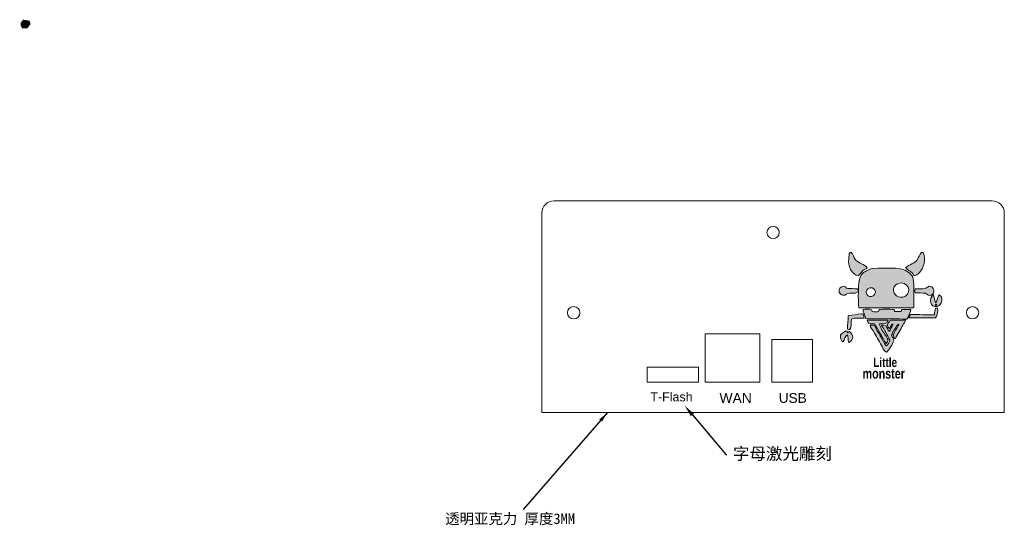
# Model space of a CAD drawing. Header units: inches. Extents: x 122.5 to 135.3, y 149.2 to 155.8.
import ezdxf
from ezdxf import colors
from ezdxf.entities.mleader import LeaderData, LeaderLine
from ezdxf.math import Vec2, Vec3

# ---------------------------------------------------------------- set-up
doc = ezdxf.new("R2010")
doc.units = ezdxf.units.IN
doc.header["$MEASUREMENT"] = 0
doc.layers.add('图层 1', color=7, linetype='Continuous')
doc.dimstyles.new('ISO-25', dxfattribs={"dimtxt": 2.5, "dimasz": 2.5, "dimexe": 1.25, "dimexo": 0.625, "dimtad": 1, "dimtxsty": 'Standard', "dimcen": 2.5, "dimadec": 0, "dimazin": 0, "dimtfac": 1, "dimtmove": 0, "dimatfit": 3, "dimfxl": 0, "dimarcsym": 0})

# ---------------------------------------------------------------- blocks, each defined once
blk = doc.blocks.new('主板面板')
at = {"color": 7, "linetype": 'Continuous', "lineweight": 15}
for p, q in [((-208.55, 265.45), (-63.55, 265.45)), ((-212.55, 195.45), (-212.55, 261.45)), ((-59.55, 261.45), (-59.55, 195.45)), ((-158.5, 221.45), (-140.5, 221.45)), ((-158.5, 205.45), (-158.5, 221.45)), ((-140.5, 221.45), (-140.5, 205.45)), ((-136.5, 219.55), (-123, 219.55)), ((-136.5, 205.45), (-136.5, 219.55)), ((-123, 219.55), (-123, 205.45)), ((-177.73, 210.45), (-160.73, 210.45)), ((-177.73, 205.45), (-177.73, 210.45)), ((-160.73, 210.45), (-160.73, 205.45)), ((-160.73, 205.45), (-177.73, 205.45)), ((-140.5, 205.45), (-158.5, 205.45)), ((-123, 205.45), (-136.5, 205.45)), ((-59.55, 195.45), (-212.55, 195.45))]:
    blk.add_line(p, q, dxfattribs=at)
for centre in [(-136.05, 254.95), (-202.05, 228.45), (-70.05, 228.45)]:
    blk.add_circle(centre, 2.05, dxfattribs=at)
for centre, start, end in [((-208.55, 261.45), 90, 180), ((-63.55, 261.45), 0, 90)]:
    blk.add_arc(centre, 4, start, end, dxfattribs=at)
at = {"insert": (-244.56, 162.06), "char_height": 3.5, "attachment_point": 1}
blk.add_mtext_dynamic_manual_height_columns('{\\fSimSun|b0|i0|c134|p2;透明亚克力} {\\fSimSun|b0|i0|c134|p2;厚度}3MM', width=52.1723, gutter_width=17.5, heights=[0], dxfattribs=at)
at = {"layer": '图层 1', "color": 7, "true_color": 0xffffff, "attachment_point": 7}
for s, insert, char_height in [('\\fArial|b0|i0|c0|p34;\\W1;T-Flash', (-176.67, 199.11), 2.9552), ('\\fArial|b0|i0|c0|p34;\\W1;WAN', (-153.8, 198.59), 3.2873), ('\\fArial|b0|i0|c0|p34;\\W1;USB', (-134.18, 198.59), 3.2258)]:
    blk.add_mtext(s, dxfattribs=dict(at, insert=insert, char_height=char_height))
blk.add_leader([(-190.82, 195.45), (-218.81, 163.39)], dimstyle='ISO-25', override={"dimtxt": 3.5, "dimasz": 3.556, "dimexe": 1, "dimexo": 1, "dimgap": 1.524, "dimtad": 0, "dimtih": 1, "dimtoh": 1, "dimzin": 0, "dimadec": 2, "dimtzin": 0})
ml = blk.add_multileader_mtext('Standard')
ml.set_content('{\\fSimSun|b0|i0|c134|p2;字母激光雕刻}', color=256)
ml.set_leader_properties()
ml.build(insert=Vec2(0, 0))
ml.multileader.update_dxf_attribs({"text_right_attachment_type": 6, "dogleg_length": 0.36})
ctx = ml.context
ctx.base_point, ctx.plane_origin = Vec3(-151.33, 181.55), Vec3(-165.33, 197.7)
ctx.right_attachment = 6
notes = []
notes.append((ctx, [(0, (1, 1, 0), (-151.69, 181.55), (1, 0), 0.36, [(0, [(-165.33, 197.7)], 0, [])])]))
ctx.mtext.insert, ctx.mtext.flow_direction = Vec3(-149.33, 183.84), 5
for ctx, leaders in notes:
    for number, flags, end, landing, length, lines in leaders:
        leader = LeaderData()
        leader.index, (leader.has_last_leader_line, leader.has_dogleg_vector, leader.attachment_direction) = number, flags
        leader.last_leader_point, leader.dogleg_vector, leader.dogleg_length = Vec3(end), Vec3(landing), length
        for number, points, colour, breaks in lines:
            line = LeaderLine()
            line.index, line.vertices, line.color, line.breaks = number, Vec3.list(points), colors.encode_raw_color(colour), breaks
            leader.lines.append(line)
        ctx.leaders.append(leader)

msp = doc.modelspace()

# ---------------------------------------------------------------- hatches: boundary and pattern name
at = {"layer": '图层 1', "true_color": 0xfdfdfd}
h = msp.add_hatch(color=7, dxfattribs=at)
edge = h.paths.add_edge_path()
edge.add_spline(control_points=[(122.515, 155.751), (122.474, 155.7), (122.471, 155.703), (122.501, 155.639), (122.524, 155.639), (122.547, 155.639), (122.571, 155.639), (122.585, 155.658), (122.599, 155.677), (122.613, 155.695), (122.608, 155.709), (122.603, 155.723), (122.599, 155.737), (122.571, 155.742), (122.543, 155.747), (122.515, 155.751)], knot_values=[0, 0, 0, 0, 1, 1, 1, 2, 2, 2, 3, 3, 3, 4, 4, 4, 5, 5, 5, 5], degree=3, periodic=0)
h = msp.add_hatch(color=7, dxfattribs=at)
edge = h.paths.add_edge_path()
edge.add_spline(control_points=[(133.289, 152.72), (133.294, 152.719), (133.298, 152.719), (133.303, 152.718), (133.334, 152.703), (133.336, 152.655), (133.356, 152.628), (133.395, 152.578), (133.476, 152.566), (133.511, 152.521), (133.509, 152.518), (133.506, 152.515), (133.504, 152.512), (133.449, 152.493), (133.436, 152.453), (133.399, 152.418), (133.314, 152.427), (133.251, 152.547), (133.271, 152.639), (133.279, 152.674), (133.267, 152.697), (133.289, 152.72)], knot_values=[0, 0, 0, 0, 1, 1, 1, 2, 2, 2, 3, 3, 3, 4, 4, 4, 5, 5, 5, 6, 6, 6, 7, 7, 7, 7], degree=3, periodic=0)
h = msp.add_hatch(color=7, dxfattribs=at)
edge = h.paths.add_edge_path()
edge.add_spline(control_points=[(134.219, 152.72), (134.225, 152.719), (134.232, 152.719), (134.239, 152.718), (134.287, 152.634), (134.242, 152.508), (134.192, 152.458), (134.176, 152.442), (134.144, 152.409), (134.118, 152.42), (134.096, 152.475), (134.048, 152.48), (134.013, 152.519), (134.013, 152.521), (134.013, 152.523), (134.013, 152.525), (134.059, 152.56), (134.128, 152.577), (134.163, 152.624), (134.185, 152.654), (134.192, 152.694), (134.219, 152.72)], knot_values=[0, 0, 0, 0, 1, 1, 1, 2, 2, 2, 3, 3, 3, 4, 4, 4, 5, 5, 5, 6, 6, 6, 7, 7, 7, 7], degree=3, periodic=0)
h = msp.add_hatch(color=7, dxfattribs=at)
h.dxf.hatch_style = 2
edge = h.paths.add_edge_path()
edge.add_spline(control_points=[(134.093, 152.418), (134.01, 152.548), (133.782, 152.514), (133.574, 152.512), (133.504, 152.48), (133.45, 152.468), (133.419, 152.4), (133.392, 152.341), (133.391, 152.09), (133.403, 152.001), (133.64, 152), (133.877, 152), (134.113, 151.999), (134.115, 152.001), (134.116, 152.003), (134.118, 152.006), (134.119, 152.065), (134.119, 152.124), (134.12, 152.183), (134.12, 152.269), (134.127, 152.365), (134.093, 152.418)], knot_values=[0, 0, 0, 0, 1, 1, 1, 2, 2, 2, 3, 3, 3, 4, 4, 4, 5, 5, 5, 6, 6, 6, 7, 7, 7, 7], degree=3, periodic=0)
edge = h.paths.add_edge_path()
edge.add_spline(control_points=[(133.567, 152.147), (133.499, 152.133), (133.465, 152.229), (133.547, 152.261), (133.638, 152.266), (133.638, 152.161), (133.567, 152.147)], knot_values=[0, 0, 0, 0, 1, 1, 1, 2, 2, 2, 2], degree=3, periodic=0)
edge = h.paths.add_edge_path()
edge.add_spline(control_points=[(133.975, 152.138), (133.893, 152.122), (133.828, 152.2), (133.863, 152.272), (133.88, 152.309), (133.911, 152.309), (133.952, 152.324), (134.081, 152.316), (134.085, 152.159), (133.975, 152.138)], knot_values=[0, 0, 0, 0, 1, 1, 1, 2, 2, 2, 3, 3, 3, 3], degree=3, periodic=0)
h = msp.add_hatch(color=7, dxfattribs=at)
edge = h.paths.add_edge_path()
edge.add_spline(control_points=[(133.197, 152.281), (133.229, 152.277), (133.236, 152.256), (133.258, 152.25), (133.299, 152.249), (133.34, 152.248), (133.381, 152.247), (133.385, 152.243), (133.388, 152.239), (133.392, 152.234), (133.392, 152.225), (133.392, 152.216), (133.392, 152.207), (133.346, 152.171), (133.273, 152.212), (133.22, 152.162), (133.171, 152.161), (133.164, 152.176), (133.144, 152.2), (133.142, 152.261), (133.159, 152.262), (133.197, 152.281)], knot_values=[0, 0, 0, 0, 1, 1, 1, 2, 2, 2, 3, 3, 3, 4, 4, 4, 5, 5, 5, 6, 6, 6, 7, 7, 7, 7], degree=3, periodic=0)
h = msp.add_hatch(color=7, dxfattribs=at)
edge = h.paths.add_edge_path()
edge.add_spline(control_points=[(134.315, 152.281), (134.386, 152.28), (134.401, 152.19), (134.344, 152.165), (134.305, 152.147), (134.289, 152.184), (134.27, 152.191), (134.228, 152.192), (134.185, 152.193), (134.142, 152.194), (134.138, 152.199), (134.134, 152.204), (134.129, 152.209), (134.129, 152.227), (134.132, 152.235), (134.138, 152.245), (134.172, 152.254), (134.227, 152.238), (134.266, 152.25), (134.269, 152.251), (134.307, 152.276), (134.315, 152.281)], knot_values=[0, 0, 0, 0, 1, 1, 1, 2, 2, 2, 3, 3, 3, 4, 4, 4, 5, 5, 5, 6, 6, 6, 7, 7, 7, 7], degree=3, periodic=0)
h = msp.add_hatch(color=7, dxfattribs=at)
edge = h.paths.add_edge_path()
edge.add_spline(control_points=[(134.443, 152.169), (134.515, 152.149), (134.48, 152.031), (134.425, 152.017), (134.324, 151.991), (134.316, 152.129), (134.369, 152.167), (134.371, 152.167), (134.373, 152.167), (134.375, 152.167), (134.384, 152.134), (134.392, 152.101), (134.4, 152.068), (134.402, 152.068), (134.403, 152.067), (134.405, 152.066), (134.407, 152.068), (134.409, 152.069), (134.411, 152.071), (134.422, 152.103), (134.432, 152.136), (134.443, 152.169)], knot_values=[0, 0, 0, 0, 1, 1, 1, 2, 2, 2, 3, 3, 3, 4, 4, 4, 5, 5, 5, 6, 6, 6, 7, 7, 7, 7], degree=3, periodic=0)
h = msp.add_hatch(color=7, dxfattribs=at)
edge = h.paths.add_edge_path()
edge.add_spline(control_points=[(133.435, 151.92), (133.447, 151.921), (133.453, 151.919), (133.459, 151.916), (133.464, 151.9), (133.468, 151.883), (133.473, 151.867), (133.472, 151.866), (133.471, 151.865), (133.471, 151.864), (133.423, 151.865), (133.343, 151.871), (133.305, 151.853), (133.304, 151.823), (133.306, 151.73), (133.287, 151.717), (133.277, 151.713), (133.262, 151.719), (133.253, 151.723), (133.257, 151.781), (133.261, 151.838), (133.264, 151.896), (133.271, 151.898), (133.272, 151.9), (133.278, 151.898), (133.33, 151.906), (133.382, 151.913), (133.435, 151.92)], knot_values=[0, 0, 0, 0, 1, 1, 1, 2, 2, 2, 3, 3, 3, 4, 4, 4, 5, 5, 5, 6, 6, 6, 7, 7, 7, 8, 8, 8, 9, 9, 9, 9], degree=3, periodic=0)
h = msp.add_hatch(color=7, dxfattribs=at)
edge = h.paths.add_edge_path()
edge.add_spline(control_points=[(133.459, 151.979), (133.492, 151.979), (133.545, 151.985), (133.569, 151.974), (133.572, 151.966), (133.575, 151.958), (133.578, 151.95), (133.601, 151.945), (133.647, 151.944), (133.663, 151.954), (133.663, 151.966), (133.664, 151.972), (133.668, 151.979), (133.7, 151.979), (133.853, 151.985), (133.865, 151.972), (133.866, 151.965), (133.868, 151.957), (133.869, 151.95), (133.897, 151.95), (133.924, 151.95), (133.952, 151.95), (133.956, 151.959), (133.96, 151.969), (133.963, 151.979), (134.002, 151.978), (134.041, 151.977), (134.08, 151.976), (134.08, 151.976), (134.08, 151.975), (134.08, 151.974), (134.073, 151.936), (134.048, 151.883), (134.028, 151.853), (133.901, 151.854), (133.774, 151.855), (133.647, 151.856), (133.599, 151.863), (133.53, 151.844), (133.495, 151.86), (133.487, 151.889), (133.448, 151.954), (133.459, 151.979)], knot_values=[0, 0, 0, 0, 1, 1, 1, 2, 2, 2, 3, 3, 3, 4, 4, 4, 5, 5, 5, 6, 6, 6, 7, 7, 7, 8, 8, 8, 9, 9, 9, 10, 10, 10, 11, 11, 11, 12, 12, 12, 13, 13, 13, 14, 14, 14, 14], degree=3, periodic=0)
h = msp.add_hatch(color=7, dxfattribs=at)
edge = h.paths.add_edge_path()
edge.add_spline(control_points=[(134.422, 151.997), (134.441, 151.986), (134.422, 151.876), (134.402, 151.867), (134.287, 151.867), (134.171, 151.867), (134.055, 151.867), (134.058, 151.881), (134.069, 151.905), (134.08, 151.912), (134.182, 151.91), (134.284, 151.909), (134.387, 151.907), (134.391, 151.935), (134.396, 151.964), (134.4, 151.992), (134.402, 151.993), (134.403, 151.994), (134.405, 151.994), (134.411, 151.995), (134.416, 151.996), (134.422, 151.997)], knot_values=[0, 0, 0, 0, 1, 1, 1, 2, 2, 2, 3, 3, 3, 4, 4, 4, 5, 5, 5, 6, 6, 6, 7, 7, 7, 7], degree=3, periodic=0)
h = msp.add_hatch(color=7, dxfattribs=at)
edge = h.paths.add_edge_path()
edge.add_spline(control_points=[(133.522, 151.84), (133.609, 151.839), (133.697, 151.838), (133.784, 151.838), (133.775, 151.784), (133.733, 151.788), (133.67, 151.791), (133.679, 151.737), (133.759, 151.633), (133.786, 151.58), (133.778, 151.565), (133.77, 151.55), (133.762, 151.535), (133.76, 151.535), (133.759, 151.535), (133.757, 151.535), (133.707, 151.62), (133.657, 151.705), (133.607, 151.791), (133.583, 151.791), (133.558, 151.792), (133.533, 151.793), (133.525, 151.807), (133.515, 151.817), (133.513, 151.838), (133.516, 151.838), (133.519, 151.839), (133.522, 151.84)], knot_values=[0, 0, 0, 0, 1, 1, 1, 2, 2, 2, 3, 3, 3, 4, 4, 4, 5, 5, 5, 6, 6, 6, 7, 7, 7, 8, 8, 8, 9, 9, 9, 9], degree=3, periodic=0)
h = msp.add_hatch(color=7, dxfattribs=at)
edge = h.paths.add_edge_path()
edge.add_spline(control_points=[(133.549, 151.773), (133.568, 151.773), (133.593, 151.774), (133.605, 151.768), (133.656, 151.679), (133.706, 151.59), (133.757, 151.502), (133.777, 151.508), (133.803, 151.559), (133.807, 151.582), (133.771, 151.645), (133.735, 151.708), (133.699, 151.77), (133.7, 151.771), (133.701, 151.772), (133.701, 151.773), (133.723, 151.773), (133.745, 151.773), (133.757, 151.766), (133.763, 151.744), (133.783, 151.711), (133.798, 151.696), (133.799, 151.696), (133.801, 151.696), (133.802, 151.696), (133.818, 151.726), (133.833, 151.755), (133.849, 151.784), (133.845, 151.784), (133.84, 151.784), (133.836, 151.784), (133.833, 151.782), (133.831, 151.781), (133.829, 151.779), (133.821, 151.763), (133.812, 151.747), (133.804, 151.73), (133.801, 151.731), (133.797, 151.732), (133.793, 151.732), (133.786, 151.749), (133.776, 151.757), (133.773, 151.777), (133.785, 151.797), (133.797, 151.817), (133.809, 151.838), (133.876, 151.838), (133.943, 151.838), (134.01, 151.838), (134.007, 151.812), (133.988, 151.794), (133.977, 151.775), (133.944, 151.717), (133.911, 151.658), (133.878, 151.6), (133.875, 151.6), (133.872, 151.6), (133.869, 151.6), (133.862, 151.615), (133.854, 151.63), (133.847, 151.645), (133.873, 151.69), (133.899, 151.735), (133.925, 151.779), (133.923, 151.782), (133.921, 151.784), (133.919, 151.786), (133.898, 151.776), (133.833, 151.666), (133.829, 151.638), (133.84, 151.618), (133.857, 151.601), (133.86, 151.573), (133.838, 151.525), (133.806, 151.458), (133.768, 151.423), (133.763, 151.424), (133.758, 151.425), (133.753, 151.425), (133.726, 151.439), (133.714, 151.483), (133.699, 151.508), (133.663, 151.57), (133.627, 151.632), (133.592, 151.694), (133.578, 151.717), (133.553, 151.742), (133.549, 151.773)], knot_values=[0, 0, 0, 0, 1, 1, 1, 2, 2, 2, 3, 3, 3, 4, 4, 4, 5, 5, 5, 6, 6, 6, 7, 7, 7, 8, 8, 8, 9, 9, 9, 10, 10, 10, 11, 11, 11, 12, 12, 12, 13, 13, 13, 14, 14, 14, 15, 15, 15, 16, 16, 16, 17, 17, 17, 18, 18, 18, 19, 19, 19, 20, 20, 20, 21, 21, 21, 22, 22, 22, 23, 23, 23, 24, 24, 24, 25, 25, 25, 26, 26, 26, 27, 27, 27, 28, 28, 28, 29, 29, 29, 29], degree=3, periodic=0)
h = msp.add_hatch(color=7, dxfattribs=at)
edge = h.paths.add_edge_path()
edge.add_spline(control_points=[(133.229, 151.696), (133.235, 151.696), (133.242, 151.695), (133.249, 151.694), (133.25, 151.687), (133.252, 151.679), (133.253, 151.672), (133.257, 151.672), (133.261, 151.672), (133.264, 151.672), (133.267, 151.678), (133.269, 151.684), (133.271, 151.69), (133.274, 151.69), (133.277, 151.69), (133.28, 151.69), (133.331, 151.645), (133.346, 151.587), (133.276, 151.549), (133.269, 151.551), (133.273, 151.549), (133.269, 151.553), (133.264, 151.585), (133.26, 151.617), (133.256, 151.649), (133.226, 151.638), (133.216, 151.579), (133.195, 151.558), (133.192, 151.558), (133.189, 151.559), (133.186, 151.56), (133.14, 151.64), (133.163, 151.658), (133.229, 151.696)], knot_values=[0, 0, 0, 0, 1, 1, 1, 2, 2, 2, 3, 3, 3, 4, 4, 4, 5, 5, 5, 6, 6, 6, 7, 7, 7, 8, 8, 8, 9, 9, 9, 10, 10, 10, 11, 11, 11, 11], degree=3, periodic=0)

# ---------------------------------------------------------------- linework, layer by layer
at = {"layer": '图层 1', "lineweight": 0}
for points, knots in [([(133.289, 152.72), (133.294, 152.719), (133.298, 152.719), (133.303, 152.718), (133.334, 152.703), (133.336, 152.655), (133.356, 152.628), (133.395, 152.578), (133.476, 152.566), (133.511, 152.521), (133.509, 152.518), (133.506, 152.515), (133.504, 152.512), (133.449, 152.493), (133.436, 152.453), (133.399, 152.418), (133.314, 152.427), (133.251, 152.547), (133.271, 152.639), (133.279, 152.674), (133.267, 152.697), (133.289, 152.72)], [0, 0, 0, 0, 1, 1, 1, 2, 2, 2, 3, 3, 3, 4, 4, 4, 5, 5, 5, 6, 6, 6, 7, 7, 7, 7]), ([(134.219, 152.72), (134.225, 152.719), (134.232, 152.719), (134.239, 152.718), (134.287, 152.634), (134.242, 152.508), (134.192, 152.458), (134.176, 152.442), (134.144, 152.409), (134.118, 152.42), (134.096, 152.475), (134.048, 152.48), (134.013, 152.519), (134.013, 152.521), (134.013, 152.523), (134.013, 152.525), (134.059, 152.56), (134.128, 152.577), (134.163, 152.624), (134.185, 152.654), (134.192, 152.694), (134.219, 152.72)], [0, 0, 0, 0, 1, 1, 1, 2, 2, 2, 3, 3, 3, 4, 4, 4, 5, 5, 5, 6, 6, 6, 7, 7, 7, 7]), ([(134.093, 152.418), (134.01, 152.548), (133.782, 152.514), (133.574, 152.512), (133.504, 152.48), (133.45, 152.468), (133.419, 152.4), (133.392, 152.341), (133.391, 152.09), (133.403, 152.001), (133.64, 152), (133.877, 152), (134.113, 151.999), (134.115, 152.001), (134.116, 152.003), (134.118, 152.006), (134.119, 152.065), (134.119, 152.124), (134.12, 152.183), (134.12, 152.269), (134.127, 152.365), (134.093, 152.418)], [0, 0, 0, 0, 1, 1, 1, 2, 2, 2, 3, 3, 3, 4, 4, 4, 5, 5, 5, 6, 6, 6, 7, 7, 7, 7]), ([(133.197, 152.281), (133.229, 152.277), (133.236, 152.256), (133.258, 152.25), (133.299, 152.249), (133.34, 152.248), (133.381, 152.247), (133.385, 152.243), (133.388, 152.239), (133.392, 152.234), (133.392, 152.225), (133.392, 152.216), (133.392, 152.207), (133.346, 152.171), (133.273, 152.212), (133.22, 152.162), (133.171, 152.161), (133.164, 152.176), (133.144, 152.2), (133.142, 152.261), (133.159, 152.262), (133.197, 152.281)], [0, 0, 0, 0, 1, 1, 1, 2, 2, 2, 3, 3, 3, 4, 4, 4, 5, 5, 5, 6, 6, 6, 7, 7, 7, 7]), ([(133.567, 152.147), (133.499, 152.133), (133.465, 152.229), (133.547, 152.261), (133.638, 152.266), (133.638, 152.161), (133.567, 152.147)], [0, 0, 0, 0, 1, 1, 1, 2, 2, 2, 2]), ([(133.975, 152.138), (133.893, 152.122), (133.828, 152.2), (133.863, 152.272), (133.88, 152.309), (133.911, 152.309), (133.952, 152.324), (134.081, 152.316), (134.085, 152.159), (133.975, 152.138)], [0, 0, 0, 0, 1, 1, 1, 2, 2, 2, 3, 3, 3, 3]), ([(134.315, 152.281), (134.386, 152.28), (134.401, 152.19), (134.344, 152.165), (134.305, 152.147), (134.289, 152.184), (134.27, 152.191), (134.228, 152.192), (134.185, 152.193), (134.142, 152.194), (134.138, 152.199), (134.134, 152.204), (134.129, 152.209), (134.129, 152.227), (134.132, 152.235), (134.138, 152.245), (134.172, 152.254), (134.227, 152.238), (134.266, 152.25), (134.269, 152.251), (134.307, 152.276), (134.315, 152.281)], [0, 0, 0, 0, 1, 1, 1, 2, 2, 2, 3, 3, 3, 4, 4, 4, 5, 5, 5, 6, 6, 6, 7, 7, 7, 7]), ([(134.443, 152.169), (134.515, 152.149), (134.48, 152.031), (134.425, 152.017), (134.324, 151.991), (134.316, 152.129), (134.369, 152.167), (134.371, 152.167), (134.373, 152.167), (134.375, 152.167), (134.384, 152.134), (134.392, 152.101), (134.4, 152.068), (134.402, 152.068), (134.403, 152.067), (134.405, 152.066), (134.407, 152.068), (134.409, 152.069), (134.411, 152.071), (134.422, 152.103), (134.432, 152.136), (134.443, 152.169)], [0, 0, 0, 0, 1, 1, 1, 2, 2, 2, 3, 3, 3, 4, 4, 4, 5, 5, 5, 6, 6, 6, 7, 7, 7, 7]), ([(134.402, 152.044), (134.396, 152.035), (134.395, 152.036), (134.4, 152.026), (134.404, 152.026), (134.408, 152.026), (134.411, 152.026), (134.414, 152.029), (134.416, 152.032), (134.418, 152.035), (134.417, 152.037), (134.416, 152.039), (134.416, 152.041), (134.411, 152.042), (134.407, 152.043), (134.402, 152.044)], [0, 0, 0, 0, 1, 1, 1, 2, 2, 2, 3, 3, 3, 4, 4, 4, 5, 5, 5, 5]), ([(133.435, 151.92), (133.447, 151.921), (133.453, 151.919), (133.459, 151.916), (133.464, 151.9), (133.468, 151.883), (133.473, 151.867), (133.472, 151.866), (133.471, 151.865), (133.471, 151.864), (133.423, 151.865), (133.343, 151.871), (133.305, 151.853), (133.304, 151.823), (133.306, 151.73), (133.287, 151.717), (133.277, 151.713), (133.262, 151.719), (133.253, 151.723), (133.257, 151.781), (133.261, 151.838), (133.264, 151.896), (133.271, 151.898), (133.272, 151.9), (133.278, 151.898), (133.33, 151.906), (133.382, 151.913), (133.435, 151.92)], [0, 0, 0, 0, 1, 1, 1, 2, 2, 2, 3, 3, 3, 4, 4, 4, 5, 5, 5, 6, 6, 6, 7, 7, 7, 8, 8, 8, 9, 9, 9, 9]), ([(133.459, 151.979), (133.492, 151.979), (133.545, 151.985), (133.569, 151.974), (133.572, 151.966), (133.575, 151.958), (133.578, 151.95), (133.601, 151.945), (133.647, 151.944), (133.663, 151.954), (133.663, 151.966), (133.664, 151.972), (133.668, 151.979), (133.7, 151.979), (133.853, 151.985), (133.865, 151.972), (133.866, 151.965), (133.868, 151.957), (133.869, 151.95), (133.897, 151.95), (133.924, 151.95), (133.952, 151.95), (133.956, 151.959), (133.96, 151.969), (133.963, 151.979), (134.002, 151.978), (134.041, 151.977), (134.08, 151.976), (134.08, 151.976), (134.08, 151.975), (134.08, 151.974), (134.073, 151.936), (134.048, 151.883), (134.028, 151.853), (133.901, 151.854), (133.774, 151.855), (133.647, 151.856), (133.599, 151.863), (133.53, 151.844), (133.495, 151.86), (133.487, 151.889), (133.448, 151.954), (133.459, 151.979)], [0, 0, 0, 0, 1, 1, 1, 2, 2, 2, 3, 3, 3, 4, 4, 4, 5, 5, 5, 6, 6, 6, 7, 7, 7, 8, 8, 8, 9, 9, 9, 10, 10, 10, 11, 11, 11, 12, 12, 12, 13, 13, 13, 14, 14, 14, 14]), ([(134.422, 151.997), (134.441, 151.986), (134.422, 151.876), (134.402, 151.867), (134.287, 151.867), (134.171, 151.867), (134.055, 151.867), (134.058, 151.881), (134.069, 151.905), (134.08, 151.912), (134.182, 151.91), (134.284, 151.909), (134.387, 151.907), (134.391, 151.935), (134.396, 151.964), (134.4, 151.992), (134.402, 151.993), (134.403, 151.994), (134.405, 151.994), (134.411, 151.995), (134.416, 151.996), (134.422, 151.997)], [0, 0, 0, 0, 1, 1, 1, 2, 2, 2, 3, 3, 3, 4, 4, 4, 5, 5, 5, 6, 6, 6, 7, 7, 7, 7]), ([(133.522, 151.84), (133.609, 151.839), (133.697, 151.838), (133.784, 151.838), (133.775, 151.784), (133.733, 151.788), (133.67, 151.791), (133.679, 151.737), (133.759, 151.633), (133.786, 151.58), (133.778, 151.565), (133.77, 151.55), (133.762, 151.535), (133.76, 151.535), (133.759, 151.535), (133.757, 151.535), (133.707, 151.62), (133.657, 151.705), (133.607, 151.791), (133.583, 151.791), (133.558, 151.792), (133.533, 151.793), (133.525, 151.807), (133.515, 151.817), (133.513, 151.838), (133.516, 151.838), (133.519, 151.839), (133.522, 151.84)], [0, 0, 0, 0, 1, 1, 1, 2, 2, 2, 3, 3, 3, 4, 4, 4, 5, 5, 5, 6, 6, 6, 7, 7, 7, 8, 8, 8, 9, 9, 9, 9]), ([(133.549, 151.773), (133.568, 151.773), (133.593, 151.774), (133.605, 151.768), (133.656, 151.679), (133.706, 151.59), (133.757, 151.502), (133.777, 151.508), (133.803, 151.559), (133.807, 151.582), (133.771, 151.645), (133.735, 151.708), (133.699, 151.77), (133.7, 151.771), (133.701, 151.772), (133.701, 151.773), (133.723, 151.773), (133.745, 151.773), (133.757, 151.766), (133.763, 151.744), (133.783, 151.711), (133.798, 151.696), (133.799, 151.696), (133.801, 151.696), (133.802, 151.696), (133.818, 151.726), (133.833, 151.755), (133.849, 151.784), (133.845, 151.784), (133.84, 151.784), (133.836, 151.784), (133.833, 151.782), (133.831, 151.781), (133.829, 151.779), (133.821, 151.763), (133.812, 151.747), (133.804, 151.73), (133.801, 151.731), (133.797, 151.732), (133.793, 151.732), (133.786, 151.749), (133.776, 151.757), (133.773, 151.777), (133.785, 151.797), (133.797, 151.817), (133.809, 151.838), (133.876, 151.838), (133.943, 151.838), (134.01, 151.838), (134.007, 151.812), (133.988, 151.794), (133.977, 151.775), (133.944, 151.717), (133.911, 151.658), (133.878, 151.6), (133.875, 151.6), (133.872, 151.6), (133.869, 151.6), (133.862, 151.615), (133.854, 151.63), (133.847, 151.645), (133.873, 151.69), (133.899, 151.735), (133.925, 151.779), (133.923, 151.782), (133.921, 151.784), (133.919, 151.786), (133.898, 151.776), (133.833, 151.666), (133.829, 151.638), (133.84, 151.618), (133.857, 151.601), (133.86, 151.573), (133.838, 151.525), (133.806, 151.458), (133.768, 151.423), (133.763, 151.424), (133.758, 151.425), (133.753, 151.425), (133.726, 151.439), (133.714, 151.483), (133.699, 151.508), (133.663, 151.57), (133.627, 151.632), (133.592, 151.694), (133.578, 151.717), (133.553, 151.742), (133.549, 151.773)], [0, 0, 0, 0, 1, 1, 1, 2, 2, 2, 3, 3, 3, 4, 4, 4, 5, 5, 5, 6, 6, 6, 7, 7, 7, 8, 8, 8, 9, 9, 9, 10, 10, 10, 11, 11, 11, 12, 12, 12, 13, 13, 13, 14, 14, 14, 15, 15, 15, 16, 16, 16, 17, 17, 17, 18, 18, 18, 19, 19, 19, 20, 20, 20, 21, 21, 21, 22, 22, 22, 23, 23, 23, 24, 24, 24, 25, 25, 25, 26, 26, 26, 27, 27, 27, 28, 28, 28, 29, 29, 29, 29]), ([(133.229, 151.696), (133.235, 151.696), (133.242, 151.695), (133.249, 151.694), (133.25, 151.687), (133.252, 151.679), (133.253, 151.672), (133.257, 151.672), (133.261, 151.672), (133.264, 151.672), (133.267, 151.678), (133.269, 151.684), (133.271, 151.69), (133.274, 151.69), (133.277, 151.69), (133.28, 151.69), (133.331, 151.645), (133.346, 151.587), (133.276, 151.549), (133.269, 151.551), (133.273, 151.549), (133.269, 151.553), (133.264, 151.585), (133.26, 151.617), (133.256, 151.649), (133.226, 151.638), (133.216, 151.579), (133.195, 151.558), (133.192, 151.558), (133.189, 151.559), (133.186, 151.56), (133.14, 151.64), (133.163, 151.658), (133.229, 151.696)], [0, 0, 0, 0, 1, 1, 1, 2, 2, 2, 3, 3, 3, 4, 4, 4, 5, 5, 5, 6, 6, 6, 7, 7, 7, 8, 8, 8, 9, 9, 9, 10, 10, 10, 11, 11, 11, 11])]:
    msp.add_open_spline(points, degree=3, knots=knots, dxfattribs=at)

# ---------------------------------------------------------------- block references
at = {"xscale": 0.03937007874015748, "yscale": 0.03937007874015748, "zscale": 0.03937007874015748}
msp.add_blockref('主板面板', (137.642, 142.941), dxfattribs=at)

# ---------------------------------------------------------------- texts
at = {"layer": '图层 1', "color": 7, "true_color": 0xfdfdfd, "attachment_point": 7}
for s, insert, char_height in [('\\fImpact|b0|i0|c0|p34;\\W1;Little', (133.591, 151.227), 0.1209), ('{\\fImpact|b0|i0|c0|p34; monster}', (133.412, 151.076), 0.13034)]:
    msp.add_mtext(s, dxfattribs=dict(at, insert=insert, char_height=char_height))

doc.saveas('drawing.dxf')
